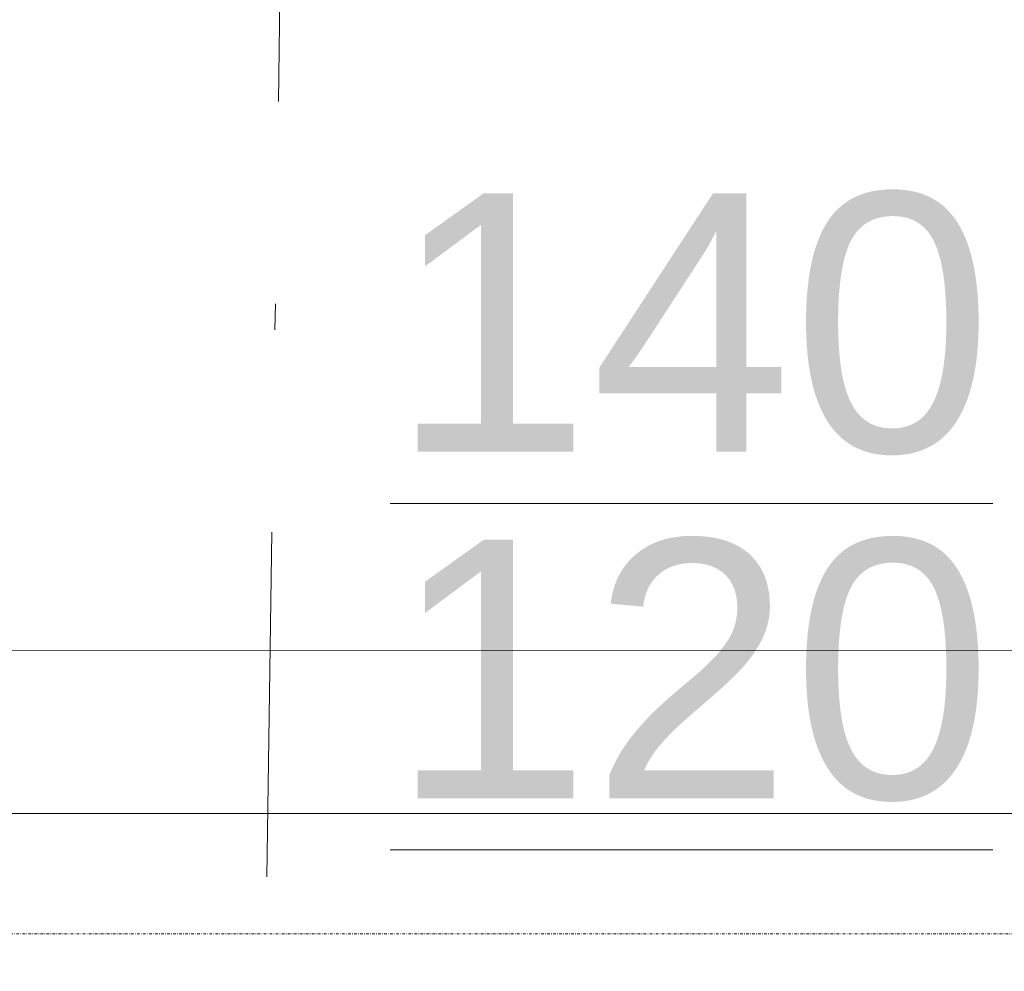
# Model space of a CAD drawing. Header units: millimetres. Extents: x -23738 to 4435, y -2716 to 20653.
# Tile 14 of 160: x -19162 to -18591, y 563 to 1115. Entities that reach past the tile are written whole.
import ezdxf

# ---------------------------------------------------------------- set-up
doc = ezdxf.new("R2010")
doc.units = ezdxf.units.MM
doc.header["$MEASUREMENT"] = 0
for name, pattern in [('Wipeout_Contour', [1000, 0, -1000]), ('Čerchovaná', [450, 200, -117.5, 15, -117.5]), ('Čerchovaná S', [3.5, 1.5, -0.85, 0.3, -0.85])]:
    doc.linetypes.add(name, pattern=pattern)
for name, color, linetype in [('9._POHLED ZÁPADNÍ_2_Anotace - SP', 7, 'Continuous'), ('9._POHLED ZÁPADNÍ_2_Konstrukce - krov', 7, 'Continuous'), ('9._POHLED ZÁPADNÍ_2_Konstrukce - nosné', 7, 'Continuous'), ('9._POHLED ZÁPADNÍ_2_Výplně - Povrchové', 7, 'Continuous')]:
    doc.layers.add(name, color=color, linetype=linetype)
doc.styles.add('GENEROVANÝ_STYL_1', font='txt')

msp = doc.modelspace()

# ---------------------------------------------------------------- wipeouts: each hides what was drawn before it
at = {"color": 254, "linetype": 'Wipeout_Contour', "lineweight": 0, "ltscale": 72102.487205}
msp.add_wipeout([(-20184.46, 348.52), (-15847.42, 349.83), (-15847.54, 749.83), (-20184.58, 748.52)], dxfattribs=at).dxf.layer = '9._POHLED ZÁPADNÍ_2_Výplně - Povrchové'

# ---------------------------------------------------------------- next in the draw order: linework, layer by layer
at = {"layer": '9._POHLED ZÁPADNÍ_2_Konstrukce - krov', "color": 8, "linetype": 'Čerchovaná', "lineweight": 13}
msp.add_line((-19025.47, 167.62), (-18963.51, 4270.92), dxfattribs=at)
at = {"layer": '9._POHLED ZÁPADNÍ_2_Konstrukce - krov', "color": 8, "linetype": 'Continuous', "lineweight": 13}
msp.add_line((-20178.93, 654.5), (-15844, 654.5), dxfattribs=at)
at = {"layer": '9._POHLED ZÁPADNÍ_2_Konstrukce - krov', "color": 251, "linetype": 'Čerchovaná S', "lineweight": 13, "true_color": 0x6a6a6a}
msp.add_line((-20178.93, 584.5), (-15844, 584.5), dxfattribs=at)
at = {"layer": '9._POHLED ZÁPADNÍ_2_Konstrukce - nosné', "color": 251, "linetype": 'Continuous', "lineweight": 20, "true_color": 0x6a6a6a, "flags": 128}
msp.add_lwpolyline([(-15847.54, 749.83), (-20184.58, 748.52)], dxfattribs=at)

# ---------------------------------------------------------------- next in the draw order: texts
at = {"layer": '9._POHLED ZÁPADNÍ_2_Anotace - SP', "color": 8, "linetype": 'Continuous', "lineweight": 13, "insert": (-18772.14, 837.72), "char_height": 150, "attachment_point": 5, "line_spacing_factor": 0.804162, "style": 'GENEROVANÝ_STYL_1'}
msp.add_mtext('\\A1;{\\pqc;\\fArial|b0|i0|c238|p38;\\L\\L1\\fArial|b0|i0|c238|p38;\\L\\L4\\fArial|b0|i0|c238|p38;\\L\\L0\\P\\pqc;\\fArial|b0|i0|c238|p38;1\\fArial|b0|i0|c238|p38;2\\fArial|b0|i0|c238|p38;0}', dxfattribs=at)

doc.saveas('drawing.dxf')
